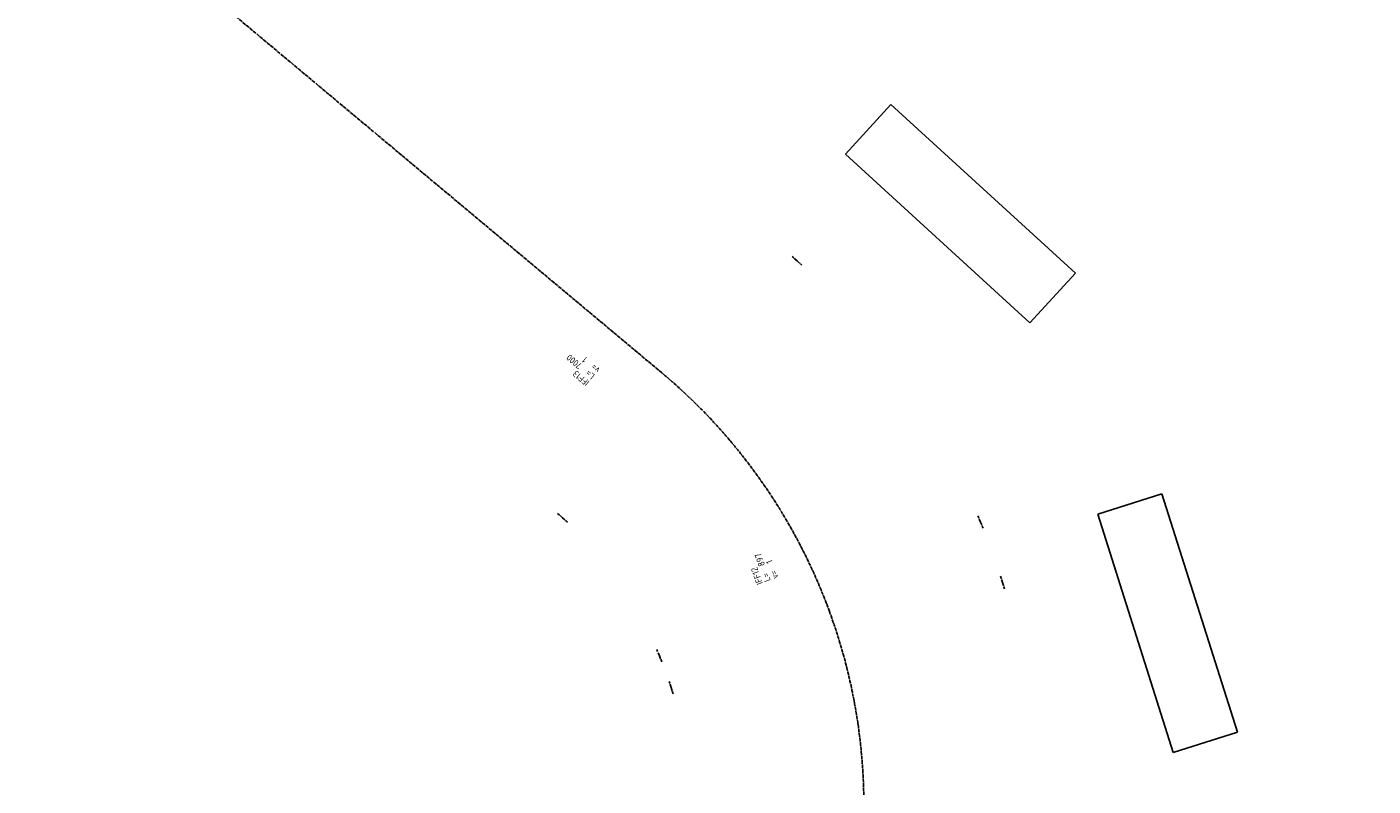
# Model space of a CAD drawing. Header units: millimetres. Extents: x -5987 to 10398, y -10418 to 9936.
# Tile 11 of 12: x 6305 to 10398, y 2000 to 4307. Entities that reach past the tile are written whole.
import ezdxf

# ---------------------------------------------------------------- set-up
doc = ezdxf.new("R2010")
doc.units = ezdxf.units.MM
doc.linetypes.add('GEN7', pattern=[13.75, 9.75, -1.5, 1, -1.5])
for name, color, linetype in [('0_IFF_G_0', 20, 'Continuous'), ('IFF_Attr', 6, 'Continuous'), ('IFF_Freiraum', 1, 'Continuous'), ('IFF_Mitte', 4, 'GEN7')]:
    doc.layers.add(name, color=color, linetype=linetype)
doc.styles.get("Standard").update_dxf_attribs({"font": 'ISOCP.SHX'})

# ---------------------------------------------------------------- blocks, each defined once
blk = doc.blocks.new('AMot')
at = {"layer": 'IFF_Freiraum', "extrusion": (2e-16, 1, 1.3e-15)}
for p, q in [((-110, -336, -105), (-110, -336, 105)), ((650, -336, -105), (-110, -336, -105)), ((-110, -336, 105), (650, -336, 105)), ((650, -336, 105), (650, -336, -105))]:
    blk.add_line(p, q, dxfattribs=at)
at = {"layer": 'IFF_Freiraum', "extrusion": (3e-16, 1.3e-15, -1)}
for p, q in [((650, -336, -105), (-110, -336, -105)), ((-110, -336, -105), (-110, -541, -105)), ((650, -336, -105), (650, -541, -105)), ((-110, -541, -105), (650, -541, -105))]:
    blk.add_line(p, q, dxfattribs=at)
at = {"layer": 'IFF_Freiraum'}
for p, q in [((-110, -336, 105), (650, -336, 105)), ((-110, -336, 105), (-110, -541, 105)), ((-110, -541, 105), (650, -541, 105))]:
    blk.add_line(p, q, dxfattribs=at)
at = {"layer": 'IFF_Freiraum', "extrusion": (-2e-16, -1, -1.3e-15)}
for p, q in [((-110, -541, 105), (-110, -541, -105)), ((-110, -541, -105), (650, -541, -105)), ((-110, -541, 105), (650, -541, 105)), ((650, -541, -105), (650, -541, 105))]:
    blk.add_line(p, q, dxfattribs=at)
blk = doc.blocks.new('KU1050_60_1714L')
at = {"layer": 'IFF_Mitte', "extrusion": (-0.842946, 0.537016, 0.032483)}
for p, q in [((998, 1078.2, -45.5), (987.3, 1061.3, -45.5)), ((998, 1078.2, -45.5), (997.5, 1078.5, -65.5)), ((998, 1078.2, -45.5), (1008.8, 1095, -45.5)), ((998, 1078.2, -45.5), (998.6, 1077.8, -25.5)), ((1889.9, 510, -79.9), (1879.1, 493.1, -79.9)), ((1889.9, 510, -79.9), (1889.3, 510.4, -99.9)), ((1889.9, 510, -79.9), (1900.6, 526.9, -79.9)), ((1889.9, 510, -79.9), (1890.4, 509.7, -59.9))]:
    blk.add_line(p, q, dxfattribs=at)
at = {"layer": 'IFF_Mitte', "extrusion": (-0.043596, 0.998521, 0.032483)}
for p, q in [((51.6, 531.8, -45.5), (71.6, 532.6, -45.5)), ((51.6, 531.8, -45.5), (51.6, 532.4, -65.5)), ((51.6, 531.8, -45.5), (31.6, 530.9, -45.5)), ((51.6, 531.8, -45.5), (51.6, 531.1, -25.5)), ((97.7, -524.7, -79.9), (77.8, -525.6, -79.9)), ((97.7, -524.7, -79.9), (117.7, -523.8, -79.9)), ((97.7, -524.7, -79.9), (97.7, -524, -99.9)), ((97.7, -524.7, -79.9), (97.8, -525.3, -59.9))]:
    blk.add_line(p, q, dxfattribs=at)
at = {"layer": 'IFF_Mitte'}
blk.add_arc((0, 1714), 1714, 270, 330, dxfattribs=at)
blk = doc.blocks.new('IFF_es-schu_20090324112341', base_point=(8450.5, 841.9))
at = {"layer": '0_IFF_G_0'}
blk.add_blockref('KU1050_60_1714L', (8450.5, 841.9), dxfattribs=at)
at = {"layer": '0_IFF_G_0', "extrusion": (-6.57981e-17, -1.03282e-16, -1), "rotation": 302.50000000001}
blk.add_blockref('AMot', (-10342.2, 1350.7, 79.9), dxfattribs=at)
at = {"layer": '0_IFF_G_0', "flags": 1}
for tag in ['5', '2', '20', '9', '8', '7', '6', '10', '12', '13', '16', '19', '18', '1', '11', '14', '15', '17']:
    blk.add_attdef(tag, (8450.5, 841.9), '', height=20, dxfattribs=at)
at = {"layer": 'IFF_Attr'}
for s, p in [('L=', (8600.5, 976.9)), ('v=', (8600.5, 951.9))]:
    blk.add_text(s, height=20, dxfattribs=at).set_placement(p)
for tag, p in [('0', (150, 160)), ('4', (200, 110)), ('3', (200, 135))]:
    blk.add_attdef(tag, p, '', height=20, dxfattribs=at)
blk = doc.blocks.new('KLEINKREUZ_40')
at = {"layer": 'IFF_Mitte'}
for q in [(-20, 0), (0, 20), (0, -20), (20, 0)]:
    blk.add_line((0, 0), q, dxfattribs=at)
blk = doc.blocks.new('KU1050_30_1714L')
at = {"layer": 'IFF_Mitte', "extrusion": (-0.461505, 0.886543, 0.032483)}
for p, q in [((546.4, 664.3, -45.5), (528.7, 655.1, -45.5)), ((546.4, 664.3, -45.5), (546.1, 664.9, -65.5)), ((546.4, 664.3, -45.5), (564.2, 673.6, -45.5)), ((546.4, 664.3, -45.5), (546.7, 663.8, -25.5)), ((1034.7, -273.6, -79.9), (1017, -282.9, -79.9)), ((1034.7, -273.6, -79.9), (1034.4, -273, -99.9)), ((1034.7, -273.6, -79.9), (1052.4, -264.4, -79.9)), ((1034.7, -273.6, -79.9), (1035, -274.2, -59.9))]:
    blk.add_line(p, q, dxfattribs=at)
at = {"layer": 'IFF_Mitte', "extrusion": (-0.043596, 0.998521, 0.032483)}
for p, q in [((51.6, 531.8, -45.5), (71.6, 532.6, -45.5)), ((51.6, 531.8, -45.5), (51.6, 532.4, -65.5)), ((51.6, 531.8, -45.5), (31.6, 530.9, -45.5)), ((51.6, 531.8, -45.5), (51.6, 531.1, -25.5)), ((97.7, -524.7, -79.9), (77.8, -525.6, -79.9)), ((97.7, -524.7, -79.9), (117.7, -523.8, -79.9)), ((97.7, -524.7, -79.9), (97.7, -524, -99.9)), ((97.7, -524.7, -79.9), (97.8, -525.3, -59.9))]:
    blk.add_line(p, q, dxfattribs=at)
at = {"layer": 'IFF_Mitte'}
blk.add_arc((0, 1714), 1714, 270, 300, dxfattribs=at)
at = {"extrusion": (0.461749, -0.887011, -3e-16), "xscale": -1, "rotation": 90}
blk.add_blockref('KLEINKREUZ_40', (791.4, -79.9, 720.5), dxfattribs=at)
blk = doc.blocks.new('IFF_es-schu_20090324112348', base_point=(8745.1, 2530.4))
at = {"layer": '0_IFF_G_0'}
blk.add_blockref('KU1050_30_1714L', (8745.1, 2530.4), dxfattribs=at)
at = {"layer": '0_IFF_G_0', "extrusion": (-1.08624e-16, -5.6546e-17, -1), "rotation": 332.5000000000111}
blk.add_blockref('AMot', (-9780.8, 2254.8, 79.9), dxfattribs=at)
at = {"layer": '0_IFF_G_0', "flags": 1}
for tag in ['5', '2', '20', '8', '9', '7', '6', '10', '12', '13', '16', '18', '19', '1', '11', '14', '15', '17']:
    blk.add_attdef(tag, (8745.1, 2530.4), '', height=20, dxfattribs=at)
at = {"layer": 'IFF_Attr'}
for s, p in [('L=', (8895.1, 2665.4)), ('v=', (8895.1, 2640.4))]:
    blk.add_text(s, height=20, dxfattribs=at).set_placement(p)
for tag, p in [('0', (150, 160)), ('4', (200, 110)), ('3', (200, 135))]:
    blk.add_attdef(tag, p, '', height=20, dxfattribs=at)
blk = doc.blocks.new('IFF_es-schu_20090324112402', base_point=(8234.9, 3256.3))
at = {"layer": 'IFF_Mitte'}
blk.add_line((8234.9, 3256.3), (15234.9, 3256.3), dxfattribs=at)
at = {"layer": '0_IFF_G_0', "flags": 1}
for tag in ['5', '2', '20', '8', '9', '7', '6', '10', '12', '13', '16', '18', '19', '1', '11', '14', '15', '17']:
    blk.add_attdef(tag, (8234.9, 3256.3), '', height=20, dxfattribs=at)
at = {"layer": 'IFF_Attr'}
for s, p in [('L=', (8384.9, 3391.3)), ('v=', (8384.9, 3366.3))]:
    blk.add_text(s, height=20, dxfattribs=at).set_placement(p)
for tag, p in [('0', (150, 160)), ('4', (200, 110)), ('3', (200, 135))]:
    blk.add_attdef(tag, p, '', height=20, dxfattribs=at)

msp = doc.modelspace()

# ---------------------------------------------------------------- block references
at = {"layer": '0_IFF_G_0'}
ref = msp.add_blockref('IFF_es-schu_20090324112402', (8234.9, 3256.3), dxfattribs=dict(at, rotation=140.1028204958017))
ref.add_attrib('0', 'IFF13', (8017.2, 3229.7), dxfattribs={"layer": 'IFF_Attr', "height": 20, "rotation": 140.1028})
ref.add_attrib('3', '7000', (7994.9, 3281), dxfattribs={"layer": 'IFF_Attr', "height": 20, "rotation": 140.1028})
ref.add_attrib('4', '1', (8010.9, 3300.1), dxfattribs={"layer": 'IFF_Attr', "height": 20, "rotation": 140.1028})
ref = msp.add_blockref('IFF_es-schu_20090324112348', (8745.1, 2530.4), dxfattribs=dict(at, rotation=110.1028204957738))
ref.add_attrib('0', 'IFF12', (8543.3, 2616.3), dxfattribs={"layer": 'IFF_Attr', "height": 20, "rotation": 110.1028})
ref.add_attrib('3', '897', (8549.6, 2671.8), dxfattribs={"layer": 'IFF_Attr', "height": 20, "rotation": 110.1028})
ref.add_attrib('4', '1', (8573.1, 2680.4), dxfattribs={"layer": 'IFF_Attr', "height": 20, "rotation": 110.1028})
ref = msp.add_blockref('IFF_es-schu_20090324112341', (8450.5, 841.9), dxfattribs=dict(at, rotation=50.10282049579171))
ref.add_attrib('0', 'IFF11', (8423.9, 1059.6), dxfattribs={"layer": 'IFF_Attr', "height": 20, "rotation": 50.1028})
ref.add_attrib('3', '1795', (8475.2, 1081.9), dxfattribs={"layer": 'IFF_Attr', "height": 20, "rotation": 50.1028})
ref.add_attrib('4', '1', (8494.4, 1065.9), dxfattribs={"layer": 'IFF_Attr', "height": 20, "rotation": 50.1028})

doc.saveas('drawing.dxf')
